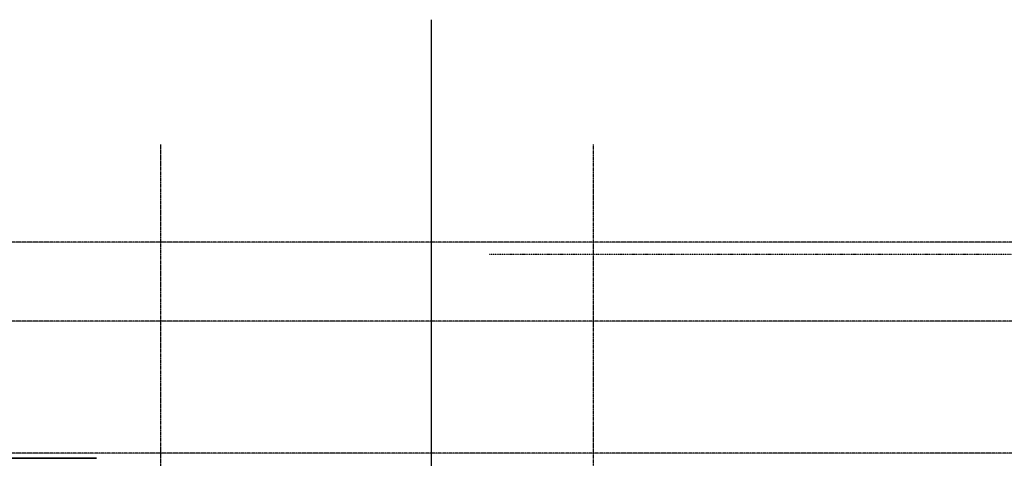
# Model space of a CAD drawing. Extents: x -541908 to 43837, y -41121 to 66863.
# Tile 14 of 41: x -481240 to -468952, y -24279 to -18802. Entities that reach past the tile are written whole.
import ezdxf

# ---------------------------------------------------------------- set-up
doc = ezdxf.new("R2010")
doc.units = 0
doc.header["$LTSCALE"] = 10
doc.header["$MEASUREMENT"] = 0
doc.linetypes.add('DASHDOT', pattern=[1, 0.5, -0.25, 0, -0.25])
doc.linetypes.add('DASHDOT2', pattern=[0.5, 0.25, -0.125, 0, -0.125])
for name, color, linetype in [('A--DRSNLIJNEN', 5, 'CONTINUOUS'), ('A--L$7A-_STRAMIEN', 1, 'DASHDOT'), ('A--L$7AC3-_STRAMIEN', 3, 'DASHDOT'), ('A--L07GC8_STRAMIEN', 8, 'DASHDOT2'), ('A--L31G2_BUITENKOZIJN', 2, 'CONTINUOUS'), ('A--T$7A8-_STRAMIEN', 8, 'DASHDOT')]:
    doc.layers.add(name, color=color, linetype=linetype)

msp = doc.modelspace()

# ---------------------------------------------------------------- linework, layer by layer
at = {"layer": 'A--DRSNLIJNEN'}
msp.add_line((-476099.9, -37606.5), (-476099.9, -18801.9), dxfattribs=at)
at = {"layer": 'A--L$7A-_STRAMIEN'}
for p, q in [((-479484, -20360.7), (-479485.1, -36976)), ((-474084, -20361.1), (-474085.1, -36976.4))]:
    msp.add_line(p, q, dxfattribs=at)
at = {"layer": 'A--L$7AC3-_STRAMIEN'}
msp.add_line((-416614.4, -21579.1), (-525959.4, -21578.9), dxfattribs=at)
at = {"layer": 'A--L07GC8_STRAMIEN'}
msp.add_line((-475381.5, -21729), (-433397, -21729.1), dxfattribs=at)
at = {"layer": 'A--L31G2_BUITENKOZIJN', "color": 2, "linetype": 'Continuous'}
msp.add_line((-480280.7, -24278.8), (-484146.8, -24278.8), dxfattribs=at)
at = {"layer": 'A--L31G2_BUITENKOZIJN'}
msp.add_line((-484146.8, -24278.8), (-480280.7, -24278.8), dxfattribs=at)
at = {"layer": 'A--T$7A8-_STRAMIEN', "color": 8}
for p, q in [((-416614.4, -22567.1), (-525959.4, -22566.9)), ((-416614.4, -24214.1), (-525959.4, -24213.9))]:
    msp.add_line(p, q, dxfattribs=at)

doc.saveas('drawing.dxf')
